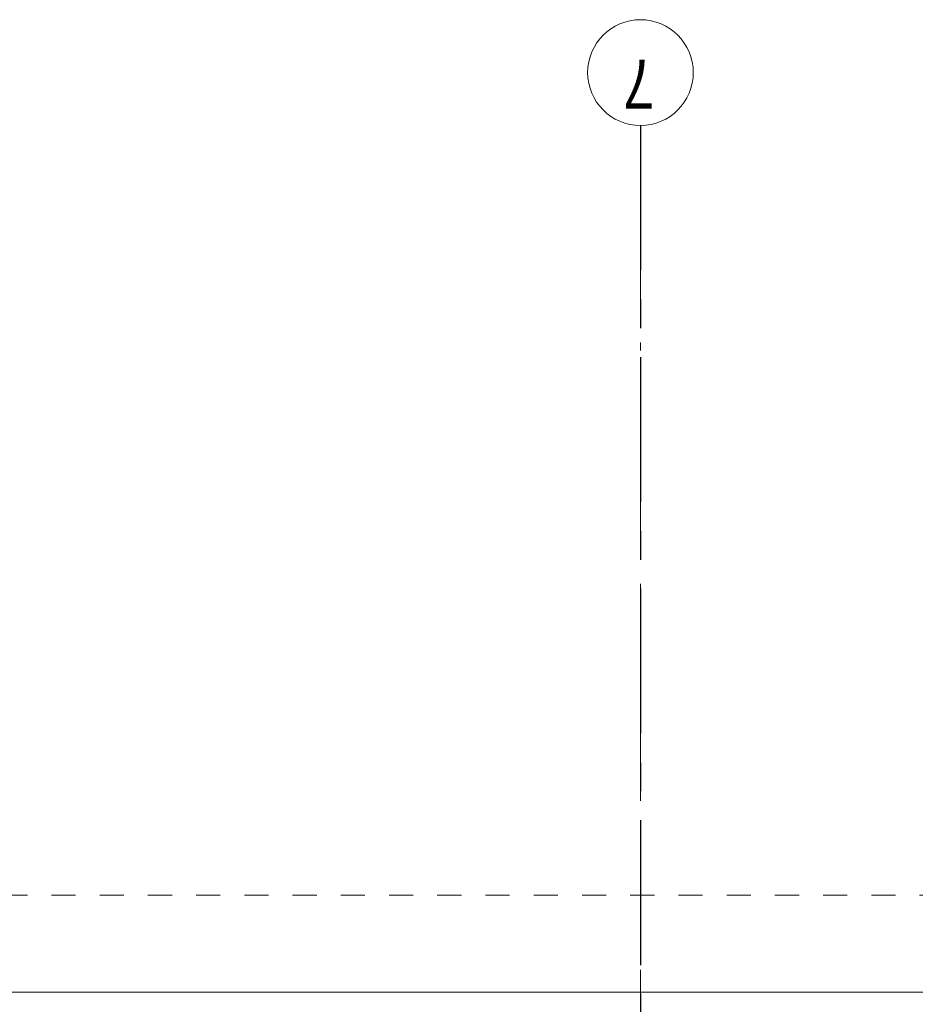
# Model space of a CAD drawing. Header units: millimetres. Extents: x -46954 to 169732, y -26853 to 94136.
# Tile 99 of 174: x -14453 to -11358, y 83235 to 86636. Entities that reach past the tile are written whole.
import ezdxf

# ---------------------------------------------------------------- set-up
doc = ezdxf.new("R2010")
doc.units = ezdxf.units.MM
doc.header["$LTSCALE"] = 400
for name, pattern in [('CENTER', [2, 1.25, -0.25, 0.25, -0.25]), ('STYLE_01', [0.416641, 0.208282, -0.208359]), ('STYLE_06', [1.041641, 0.625, -0.208282, 0.069427, -0.138931])]:
    doc.linetypes.add(name, pattern=pattern)
doc.layers.add('Buitenkozijnen', color=140, linetype='Continuous', lineweight=15)
doc.layers.add('None', color=7, linetype='Continuous', lineweight=9)
doc.layers.add('stramien', color=1, linetype='CENTER')
doc.styles.add('Arial Narrow', font='ARIALN.TTF', dxfattribs={"height": 222.25})

msp = doc.modelspace()

# ---------------------------------------------------------------- linework, layer by layer
at = {"layer": 'Buitenkozijnen', "color": 43, "linetype": 'Continuous', "lineweight": 9}
msp.add_line((-32132.03323, 83276.84473), (-6882.73324, 83276.84473), dxfattribs=at)
at = {"layer": 'None', "color": 43, "linetype": 'STYLE_06', "lineweight": 9}
msp.add_line((-12307.73324, 86270.47274), (-12307.73324, 67562.50274), dxfattribs=at)
msp.add_line((-12307.73324, 86270.47274), (-12307.73324, 67562.50274), dxfattribs=at)
at = {"layer": 'None', "color": 140, "linetype": 'STYLE_01', "lineweight": 15}
msp.add_line((-45007.73324, 83611.57274), (962.26677, 83611.57274), dxfattribs=at)
at = {"layer": 'None', "color": 43, "linetype": 'Continuous', "lineweight": 9}
msp.add_circle((-12307.73324, 86453.07916), 182.60642, dxfattribs=at)
at = {"layer": 'stramien'}
msp.add_line((-12307.73324, 86270.47274), (-12307.73324, 67562.50274), dxfattribs=at)

# ---------------------------------------------------------------- texts
at = {"layer": 'None', "color": 43, "insert": (-12259.0499, 86328.19583), "char_height": 169.33333, "attachment_point": 1, "rotation": 180, "style": 'Arial Narrow'}
msp.add_mtext('7', dxfattribs=at)

doc.saveas('drawing.dxf')
